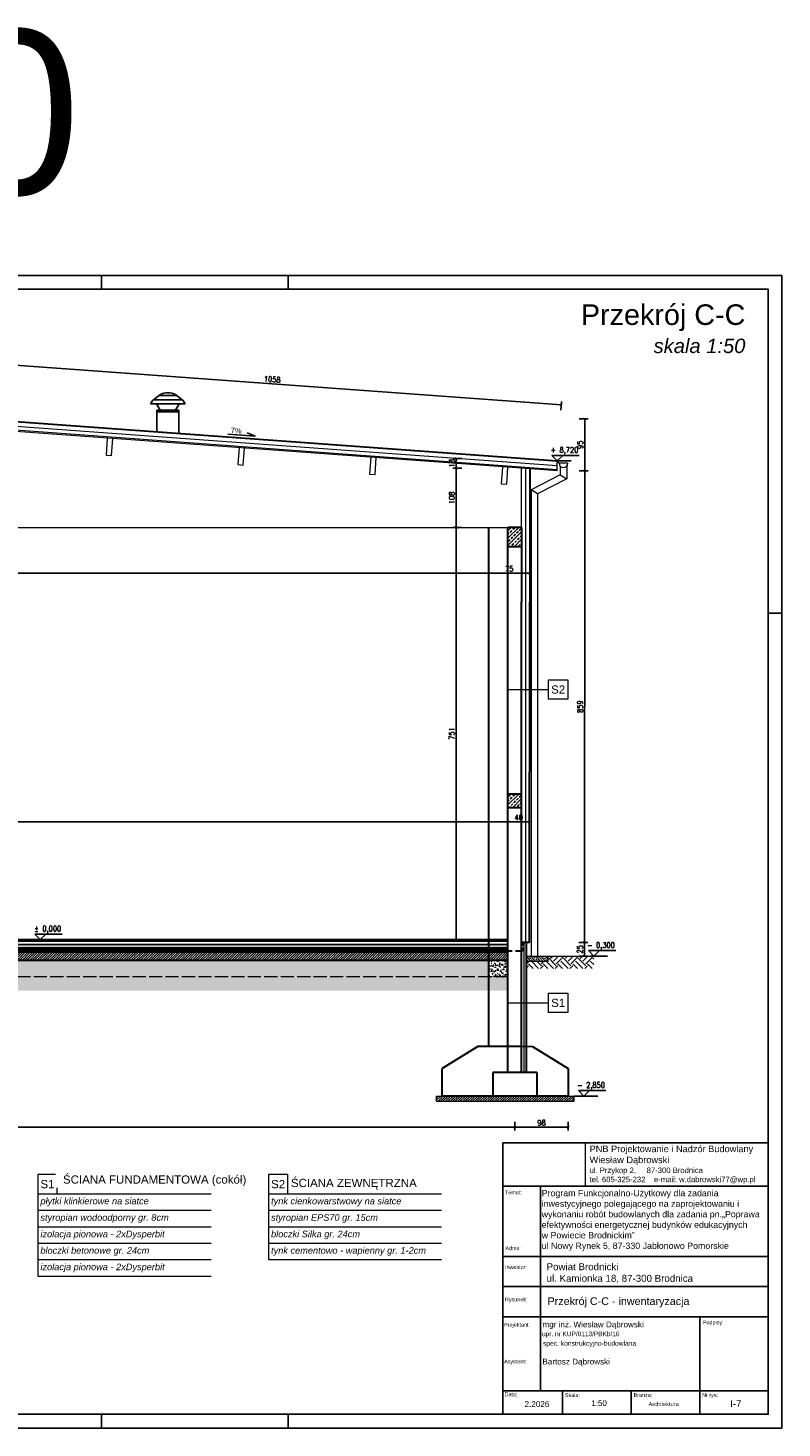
# Model space of a CAD drawing. Header units: millimetres. Extents: x 64838 to 107664, y -36848 to 0.
# Tile 35 of 109: x 74439 to 75813, y -35978 to -33427. Entities that reach past the tile are written whole.
import ezdxf
from ezdxf.enums import TextEntityAlignment as Align

# ---------------------------------------------------------------- set-up
doc = ezdxf.new("R2010")
doc.units = ezdxf.units.MM
for name, pattern in [('ACAD_ISO02W100', [15, 12, -3]), ('DASHED', [19.05, 12.7, -6.35]), ('DASHED2', [9.525, 6.35, -3.175])]:
    doc.linetypes.add(name, pattern=pattern)
doc.layers.get('Defpoints').update_dxf_attribs({"color": 30})
for name, color, linetype in [('-TABELKA', 2, 'Continuous'), ('A_Ściany', 7, 'Continuous'), ('e-cad_cienkie', 1, 'Continuous'), ('e-cad_opisy', 7, 'Continuous')]:
    doc.layers.add(name, color=color, linetype=linetype)
for name, color, linetype, lineweight in [('0.05', 74, 'Continuous', 5), ('0.09', 22, 'Continuous', 9), ('izol term', 30, 'BATTING', 0), ('J 0.15', 40, 'Continuous', 15), ('J wymiary', 1, 'Continuous', 9), ('kreskowanie', 250, 'Continuous', 9), ('OPIS', 7, 'Continuous', 5), ('opisy', 235, 'Continuous', 0), ('sciany', 252, 'Continuous', 30), ('wymiar', 1, 'Continuous', 9)]:
    doc.layers.add(name, color=color, linetype=linetype, lineweight=lineweight)
doc.layers.add('HATCH', color=7, linetype='Continuous', lineweight=5, true_color=0x6e6e6e)
doc.styles.add('ARIAL', font='arial.ttf')
doc.styles.add('e-cad_1', font='simplex.shx', dxfattribs={"width": 0.8})
doc.styles.add('E-CAD_TTF', font='arial.ttf')
doc.styles.get("Standard").update_dxf_attribs({"font": 'arial.ttf'})
doc.linetypes.add('BATTING', pattern='A,0.00254,-2.54,[134,ltypeshp.shx,S=2.54,R=0,X=-2.54,Y=0],-5.08,[134,ltypeshp.shx,S=2.54,R=180,X=2.54,Y=0],-2.54', length=10.16254)
doc.dimstyles.new('e-cad_1_50_[cm]', dxfattribs={"dimscale": 5, "dimtxt": 2, "dimasz": 1, "dimexe": 1.25, "dimexo": 0.625, "dimtad": 1, "dimdec": 0, "dimrnd": 0.1, "dimzin": 1, "dimtxsty": 'e-cad_1', "dimblk": 'ARCHTICK', "dimcen": 2.5, "dimclrd": 7, "dimclre": 7, "dimclrt": 7, "dimadec": 0, "dimazin": 0, "dimtfac": 1, "dimtmove": 1, "dimatfit": 3, "dimldrblk": 'OBLIQUE', "dimfxl": 2, "dimfxlon": 1, "dimarcsym": 0})
picture_1 = doc.add_image_def('image1.jpg', size_in_pixel=(163, 86))
pattern_1 = [(45, (-9017.7256, -30430.6904), (0, 2.694076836), [1.905, -1.905])]
pattern_2 = [(217.5, (-9017.7256, -30430.6904), (0.2400047, -7.34119856), [0, -5.7912, 0, -6.477, 0, -6.19125]), (187.5, (-9017.726, -30430.69), (-6.7428492, -10.7523765), [0, -3.1242, 0, -5.2197, 0, -2.00025]), (147.5, (-9013.0393, -30430.6904), (-11.86488555, -0.02155777), [0, -1.905, 0, -6.858, 0, -8.9535]), (137.5, (-9013.039, -30430.69), (-11.4533468, -3.3439398), [0, -0.9525, 0, -4.4958, 0, -5.1435])]

# ---------------------------------------------------------------- blocks, each defined once
blk = doc.blocks.new('A2_poziom')
at = {"ltscale": 0.8}
for p, q in [((210, 415), (210, 420)), ((278, 415), (278, 420)), ((346, 415), (346, 420)), ((414, 415), (414, 420)), ((210, 0), (210, 5)), ((278, 0), (278, 5)), ((346, 0), (346, 5)), ((414, 0), (414, 5))]:
    blk.add_line(p, q, dxfattribs=at)
for points in [[(0, 0), (0, 297), (25, 297), (25, 420), (594, 420), (594, 0)], [(30, 5), (589, 5), (589, 415), (30, 415)]]:
    blk.add_lwpolyline(points, close=True)
blk.add_lwpolyline([(589, 297), (594, 297)])
blk = doc.blocks.new('e-cad_spadek_L')
at = {"layer": 'e-cad_cienkie'}
blk.add_lwpolyline([(2, 1), (5, 0), (-5, 0)], dxfattribs=at)
at = {"layer": 'e-cad_opisy', "style": 'E-CAD_TTF'}
blk.add_attdef('WARTOSC', text='', height=2, dxfattribs=at).set_placement((0, 0.5), align=Align.RIGHT)
blk = doc.blocks.new('_ArchTick')
at = {"color": 0, "linetype": 'ByBlock', "const_width": 0.15}
blk.add_lwpolyline([(-0.5, -0.5), (0.5, 0.5)], dxfattribs=at)
blk = doc.blocks.new('*D521')
at = {"layer": 'Defpoints', "color": 0, "ltscale": 2}
for p in [(73371.6, -35329.2), (75326.5, -35329.8), (75326.5, -35429.7)]:
    blk.add_point(p, dxfattribs=at)
at = {"layer": 'J wymiary', "color": 7, "lineweight": -2, "ltscale": 2}
for p, q in [((73371.6, -35419.7), (73371.6, -35435.9)), ((73371.6, -35429.7), (75326.5, -35429.7)), ((75326.5, -35419.7), (75326.5, -35435.9))]:
    blk.add_line(p, q, dxfattribs=at)
at = {"layer": 'J wymiary', "color": 7, "lineweight": -2, "ltscale": 2, "xscale": 5, "yscale": 5, "zscale": 5, "rotation": 180}
blk.add_blockref('_ArchTick', (73371.6, -35429.7), dxfattribs=at)
at = {"layer": 'J wymiary', "color": 7, "lineweight": -2, "ltscale": 2, "xscale": 5, "yscale": 5, "zscale": 5}
blk.add_blockref('_ArchTick', (75326.5, -35429.7), dxfattribs=at)
at = {"layer": 'J wymiary', "color": 7, "ltscale": 2, "insert": (74349, -35421.6), "char_height": 10, "attachment_point": 5, "style": 'e-cad_1'}
blk.add_mtext('1955', dxfattribs=at)
blk = doc.blocks.new('_Oblique')
at = {"layer": 'kreskowanie', "color": 0, "lineweight": -2}
blk.add_line((-0.5, -0.5), (0.5, 0.5), dxfattribs=at)
blk = doc.blocks.new('*D522')
at = {"layer": 'Defpoints', "color": 0, "ltscale": 2}
for p in [(75326.5, -35329.8), (75424, -35347.8), (75424, -35429.7)]:
    blk.add_point(p, dxfattribs=at)
at = {"layer": 'J wymiary', "color": 7, "lineweight": -2, "ltscale": 2}
for p, q in [((75326.5, -35419.7), (75326.5, -35435.9)), ((75326.5, -35429.7), (75424, -35429.7)), ((75424, -35419.7), (75424, -35435.9))]:
    blk.add_line(p, q, dxfattribs=at)
at = {"layer": 'J wymiary', "color": 7, "lineweight": -2, "ltscale": 2, "xscale": 5, "yscale": 5, "zscale": 5, "rotation": 180}
blk.add_blockref('_ArchTick', (75326.5, -35429.7), dxfattribs=at)
at = {"layer": 'J wymiary', "color": 7, "lineweight": -2, "ltscale": 2, "xscale": 5, "yscale": 5, "zscale": 5}
blk.add_blockref('_ArchTick', (75424, -35429.7), dxfattribs=at)
at = {"layer": 'J wymiary', "color": 7, "ltscale": 2, "insert": (75375.3, -35421.6), "char_height": 10, "attachment_point": 5, "style": 'e-cad_1'}
blk.add_mtext('98', dxfattribs=at)
blk = doc.blocks.new('*D525')
at = {"layer": 'Defpoints', "color": 0, "ltscale": 2}
for p in [(75279, -34420.3), (73419, -34500.2), (75279, -34641.8)]:
    blk.add_point(p, dxfattribs=at)
at = {"layer": 'J wymiary', "color": 7, "lineweight": -2, "ltscale": 2}
for p, q in [((73419, -34430.3), (73419, -34414.1)), ((75279, -34430.3), (75279, -34414.1)), ((73419, -34420.3), (75279, -34420.3))]:
    blk.add_line(p, q, dxfattribs=at)
at = {"layer": 'J wymiary', "color": 7, "lineweight": -2, "ltscale": 2, "xscale": 5, "yscale": 5, "zscale": 5, "rotation": 180}
blk.add_blockref('_ArchTick', (73419, -34420.3), dxfattribs=at)
at = {"layer": 'J wymiary', "color": 7, "lineweight": -2, "ltscale": 2, "xscale": 5, "yscale": 5, "zscale": 5}
blk.add_blockref('_ArchTick', (75279, -34420.3), dxfattribs=at)
at = {"layer": 'J wymiary', "color": 7, "ltscale": 2, "insert": (74349, -34412.2), "char_height": 10, "attachment_point": 5, "style": 'e-cad_1'}
blk.add_mtext('1860', dxfattribs=at)
blk = doc.blocks.new('*D526')
at = {"layer": 'Defpoints', "color": 0, "ltscale": 2}
for p in [(75353.9, -34420.3), (75353.9, -34614.8), (75279, -34641.8)]:
    blk.add_point(p, dxfattribs=at)
at = {"layer": 'J wymiary', "color": 7, "lineweight": -2, "ltscale": 2}
for p, q in [((75279, -34430.3), (75279, -34414.1)), ((75353.9, -34430.3), (75353.9, -34414.1)), ((75279, -34420.3), (75353.9, -34420.3))]:
    blk.add_line(p, q, dxfattribs=at)
at = {"layer": 'J wymiary', "color": 7, "lineweight": -2, "ltscale": 2, "xscale": 5, "yscale": 5, "zscale": 5, "rotation": 180}
blk.add_blockref('_ArchTick', (75279, -34420.3), dxfattribs=at)
at = {"layer": 'J wymiary', "color": 7, "lineweight": -2, "ltscale": 2, "xscale": 5, "yscale": 5, "zscale": 5}
blk.add_blockref('_ArchTick', (75353.9, -34420.3), dxfattribs=at)
at = {"layer": 'J wymiary', "color": 7, "ltscale": 2, "insert": (75316.4, -34412.2), "char_height": 10, "attachment_point": 5, "style": 'e-cad_1'}
blk.add_mtext('75', dxfattribs=at)
blk = doc.blocks.new('*D530')
at = {"layer": 'Defpoints', "color": 0, "ltscale": 2}
for p in [(75219.9, -34336.8), (75279, -34336.8), (75279, -35087.8)]:
    blk.add_point(p, dxfattribs=at)
at = {"layer": 'J wymiary', "color": 7, "lineweight": -2, "ltscale": 2}
for p, q in [((75229.9, -34336.8), (75213.6, -34336.8)), ((75219.9, -35087.8), (75219.9, -34336.8)), ((75229.9, -35087.8), (75213.6, -35087.8))]:
    blk.add_line(p, q, dxfattribs=at)
at = {"layer": 'J wymiary', "color": 7, "lineweight": -2, "ltscale": 2, "xscale": 5, "yscale": 5, "zscale": 5}
for p, rotation in [((75219.9, -34336.8), 90), ((75219.9, -35087.8), 270)]:
    blk.add_blockref('_ArchTick', p, dxfattribs=dict(at, rotation=rotation))
at = {"layer": 'J wymiary', "color": 7, "ltscale": 2, "insert": (75211.7, -34712.3), "char_height": 10, "attachment_point": 5, "rotation": 90, "style": 'e-cad_1'}
blk.add_mtext('751', dxfattribs=at)
blk = doc.blocks.new('*D531')
at = {"layer": 'Defpoints', "color": 0, "ltscale": 2}
for p in [(75219.9, -34229), (75339, -34229), (75279, -34336.8)]:
    blk.add_point(p, dxfattribs=at)
at = {"layer": 'J wymiary', "color": 7, "lineweight": -2, "ltscale": 2}
for p, q in [((75229.9, -34229), (75213.6, -34229)), ((75219.9, -34336.8), (75219.9, -34229)), ((75229.9, -34336.8), (75213.6, -34336.8))]:
    blk.add_line(p, q, dxfattribs=at)
at = {"layer": 'J wymiary', "color": 7, "lineweight": -2, "ltscale": 2, "xscale": 5, "yscale": 5, "zscale": 5}
for p, rotation in [((75219.9, -34229), 90), ((75219.9, -34336.8), 270)]:
    blk.add_blockref('_ArchTick', p, dxfattribs=dict(at, rotation=rotation))
at = {"layer": 'J wymiary', "color": 7, "ltscale": 2, "insert": (75211.7, -34282.9), "char_height": 10, "attachment_point": 5, "rotation": 90, "style": 'e-cad_1'}
blk.add_mtext('108', dxfattribs=at)
blk = doc.blocks.new('*D532')
at = {"layer": 'Defpoints', "color": 0, "ltscale": 2}
for p in [(75219.9, -34210.9), (75339, -34229), (75339.7, -34210.9)]:
    blk.add_point(p, dxfattribs=at)
at = {"layer": 'J wymiary', "color": 7, "lineweight": -2, "ltscale": 2}
for p, q in [((75229.9, -34210.9), (75213.6, -34210.9)), ((75229.9, -34229), (75213.6, -34229)), ((75219.9, -34229), (75219.9, -34210.9))]:
    blk.add_line(p, q, dxfattribs=at)
at = {"layer": 'J wymiary', "color": 7, "lineweight": -2, "ltscale": 2, "xscale": 5, "yscale": 5, "zscale": 5}
for p, rotation in [((75219.9, -34210.9), 90), ((75219.9, -34229), 270)]:
    blk.add_blockref('_ArchTick', p, dxfattribs=dict(at, rotation=rotation))
at = {"layer": 'J wymiary', "color": 7, "ltscale": 2, "insert": (75211.7, -34219.9), "char_height": 10, "attachment_point": 5, "rotation": 90, "style": 'e-cad_1'}
blk.add_mtext('18', dxfattribs=at)
blk = doc.blocks.new('*D541')
at = {"layer": 'Defpoints', "color": 0, "ltscale": 2}
for p in [(75353.3, -35092.8), (75353.3, -35117.8), (75453.4, -35117.9)]:
    blk.add_point(p, dxfattribs=at)
at = {"layer": 'J wymiary', "color": 7, "lineweight": -2, "ltscale": 2}
for p, q in [((75443.4, -35092.9), (75459.7, -35092.9)), ((75453.4, -35092.9), (75453.4, -35117.9)), ((75443.4, -35117.9), (75459.6, -35117.9))]:
    blk.add_line(p, q, dxfattribs=at)
at = {"layer": 'J wymiary', "color": 7, "lineweight": -2, "ltscale": 2, "xscale": 5, "yscale": 5, "zscale": 5}
for p, rotation in [((75453.4, -35092.9), 89.95879799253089), ((75453.4, -35117.9), 269.9587979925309)]:
    blk.add_blockref('_ArchTick', p, dxfattribs=dict(at, rotation=rotation))
at = {"layer": 'J wymiary', "color": 7, "ltscale": 2, "insert": (75445.3, -35105.4), "char_height": 10, "attachment_point": 5, "rotation": 89.9588, "style": 'e-cad_1'}
blk.add_mtext('25', dxfattribs=at)
blk = doc.blocks.new('*D542')
at = {"layer": 'Defpoints', "color": 0, "ltscale": 2}
for p in [(75404, -34233.6), (75454, -34233.6), (75353.3, -35092.8)]:
    blk.add_point(p, dxfattribs=at)
at = {"layer": 'J wymiary', "color": 7, "lineweight": -2, "ltscale": 2}
for p, q in [((75444, -34233.6), (75460.3, -34233.6)), ((75453.4, -35092.9), (75454, -34233.6)), ((75443.4, -35092.9), (75459.7, -35092.9))]:
    blk.add_line(p, q, dxfattribs=at)
at = {"layer": 'J wymiary', "color": 7, "lineweight": -2, "ltscale": 2, "xscale": 5, "yscale": 5, "zscale": 5}
for p, rotation in [((75454, -34233.6), 89.95879799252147), ((75453.4, -35092.9), 269.9587979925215)]:
    blk.add_blockref('_ArchTick', p, dxfattribs=dict(at, rotation=rotation))
at = {"layer": 'J wymiary', "color": 7, "ltscale": 2, "insert": (75445.6, -34663.3), "char_height": 10, "attachment_point": 5, "rotation": 89.9588, "style": 'e-cad_1'}
blk.add_mtext('859', dxfattribs=at)
blk = doc.blocks.new('*D543')
at = {"layer": 'Defpoints', "color": 0, "ltscale": 2}
for p in [(74349, -34138.8), (75454.1, -34138.8), (75404, -34233.6)]:
    blk.add_point(p, dxfattribs=at)
at = {"layer": 'J wymiary', "color": 7, "lineweight": -2, "ltscale": 2}
for p, q in [((75444.1, -34138.8), (75460.3, -34138.8)), ((75454.1, -34233.6), (75454.1, -34138.8)), ((75444.1, -34233.6), (75460.3, -34233.6))]:
    blk.add_line(p, q, dxfattribs=at)
at = {"layer": 'J wymiary', "color": 7, "lineweight": -2, "ltscale": 2, "xscale": 5, "yscale": 5, "zscale": 5}
for p, rotation in [((75454.1, -34138.8), 89.99818053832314), ((75454.1, -34233.6), 269.9981805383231)]:
    blk.add_blockref('_ArchTick', p, dxfattribs=dict(at, rotation=rotation))
at = {"layer": 'J wymiary', "color": 7, "ltscale": 2, "insert": (75445.9, -34186.2), "char_height": 10, "attachment_point": 5, "rotation": 89.9982, "style": 'e-cad_1'}
blk.add_mtext('95', dxfattribs=at)
blk = doc.blocks.new('*D545')
at = {"layer": 'Defpoints', "color": 0, "ltscale": 2}
for p in [(75314, -34873.4), (73384, -34888.7), (75314, -34902.3)]:
    blk.add_point(p, dxfattribs=at)
at = {"layer": 'J wymiary', "color": 7, "lineweight": -2, "ltscale": 2}
for p, q in [((73384, -34883.4), (73384, -34867.2)), ((73384, -34873.4), (75314, -34873.4)), ((75314, -34883.4), (75314, -34867.2))]:
    blk.add_line(p, q, dxfattribs=at)
at = {"layer": 'J wymiary', "color": 7, "lineweight": -2, "ltscale": 2, "xscale": 5, "yscale": 5, "zscale": 5, "rotation": 180}
blk.add_blockref('_ArchTick', (73384, -34873.4), dxfattribs=at)
at = {"layer": 'J wymiary', "color": 7, "lineweight": -2, "ltscale": 2, "xscale": 5, "yscale": 5, "zscale": 5}
blk.add_blockref('_ArchTick', (75314, -34873.4), dxfattribs=at)
at = {"layer": 'J wymiary', "color": 7, "ltscale": 2, "insert": (74349, -34865.3), "char_height": 10, "attachment_point": 5, "style": 'e-cad_1'}
blk.add_mtext('1930', dxfattribs=at)
blk = doc.blocks.new('*D546')
at = {"layer": 'Defpoints', "color": 0, "ltscale": 2}
for p in [(75353.5, -34873.4), (75314, -34902.3), (75353.5, -34916.9)]:
    blk.add_point(p, dxfattribs=at)
at = {"layer": 'J wymiary', "color": 7, "lineweight": -2, "ltscale": 2}
for p, q in [((75314, -34883.4), (75314, -34867.2)), ((75314, -34873.4), (75353.5, -34873.4)), ((75353.5, -34883.4), (75353.5, -34867.2))]:
    blk.add_line(p, q, dxfattribs=at)
at = {"layer": 'J wymiary', "color": 7, "lineweight": -2, "ltscale": 2, "xscale": 5, "yscale": 5, "zscale": 5, "rotation": 180}
blk.add_blockref('_ArchTick', (75314, -34873.4), dxfattribs=at)
at = {"layer": 'J wymiary', "color": 7, "lineweight": -2, "ltscale": 2, "xscale": 5, "yscale": 5, "zscale": 5}
blk.add_blockref('_ArchTick', (75353.5, -34873.4), dxfattribs=at)
at = {"layer": 'J wymiary', "color": 7, "ltscale": 2, "insert": (75333.8, -34865.3), "char_height": 10, "attachment_point": 5, "style": 'e-cad_1'}
blk.add_mtext('40', dxfattribs=at)
blk = doc.blocks.new('*D548')
at = {"layer": 'Defpoints', "color": 0, "ltscale": 2}
for p in [(74356.4, -34036.6), (74349, -34138.8), (75404, -34215.5)]:
    blk.add_point(p, dxfattribs=at)
at = {"layer": 'J wymiary', "color": 7, "lineweight": -2, "ltscale": 2}
for p, q in [((74355.7, -34046.6), (74356.9, -34030.4)), ((75411.4, -34113.4), (74356.4, -34036.6)), ((75410.7, -34123.3), (75411.9, -34107.1))]:
    blk.add_line(p, q, dxfattribs=at)
at = {"layer": 'J wymiary', "color": 7, "lineweight": -2, "ltscale": 2, "xscale": 5, "yscale": 5, "zscale": 5}
for p, rotation in [((74356.4, -34036.6), 175.8403565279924), ((75411.4, -34113.4), 355.8403565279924)]:
    blk.add_blockref('_ArchTick', p, dxfattribs=dict(at, rotation=rotation))
at = {"layer": 'J wymiary', "color": 7, "ltscale": 2, "insert": (74884.5, -34066.9), "char_height": 10, "attachment_point": 5, "rotation": 355.8404, "style": 'e-cad_1'}
blk.add_mtext('1058', dxfattribs=at)
blk = doc.blocks.new('e-cad_kota_3')
blk.add_line((-2, 2), (8, 2))
blk.add_lwpolyline([(-2, 2), (0, 0), (2, 2)])
at = {"style": 'e-cad_1', "width": 0.8}
blk.add_attdef('ZNAK', text='', height=2, dxfattribs=at).set_placement((-0.5, 3), align=Align.RIGHT)
blk.add_attdef('RZEDNA', (0.8, 3), '', height=2, dxfattribs=at)

msp = doc.modelspace()

# ---------------------------------------------------------------- hatches: boundary and pattern name
at = {"layer": 'A_Ściany'}
h = msp.add_hatch(dxfattribs=at)
h.set_pattern_fill('ANSI33', color=256, scale=1.5, angle=179.99821, style=0)
h.set_pattern_definition([(45, (66641.343, -6106.8125), (-6.735192, 6.735192), []), (45, (66648.078, -6106.8125), (-6.735192, 6.735192), [4.7625, -2.38125])])
h.paths.add_polyline_path([(75314, -34336.87), (75326.5, -34336.87), (75326.5, -34371.87), (75314, -34371.87)])
h.paths.add_polyline_path([(75326.5, -34336.87), (75339, -34336.88), (75339, -34371.88), (75326.5, -34371.87)])
h = msp.add_hatch(dxfattribs=at)
h.set_pattern_fill('ANSI33', color=256, scale=1.5, angle=180, style=0)
h.set_pattern_definition([(45, (66641.343, -6592.8125), (-6.735192, 6.735192), []), (45, (66648.078, -6592.8125), (-6.735192, 6.735192), [4.7625, -2.38125])])
h.paths.add_polyline_path([(75314, -34822.84), (75326.5, -34822.84), (75326.5, -34847.84), (75314, -34847.84)])
h.paths.add_polyline_path([(75326.5, -34822.84), (75339, -34822.84), (75339, -34847.84), (75326.5, -34847.84)])
at = {"layer": 'HATCH'}
h = msp.add_hatch(dxfattribs=at)
h.set_pattern_fill('DASH', color=256, scale=0.6, angle=45, style=0)
h.set_pattern_definition(pattern_1)
h.paths.add_polyline_path([(74364, -35096.64), (74334, -35096.64), (74334, -35102.64), (74364, -35102.64)])
h.paths.add_polyline_path([(74436.94, -35096.64), (74364, -35096.64), (74364, -35102.64), (74436.94, -35102.64)])
h.paths.add_polyline_path([(74814, -35096.64), (74436.94, -35096.64), (74436.94, -35102.64), (74814, -35102.64)])
h = msp.add_hatch(dxfattribs=at)
h.set_pattern_fill('DASH', color=256, scale=0.6, angle=45, style=0)
h.set_pattern_definition(pattern_1)
h.paths.add_polyline_path([(74844, -35096.64), (74814, -35096.64), (74814, -35102.64), (74844, -35102.64)])
h.paths.add_polyline_path([(75279, -35096.64), (74844, -35096.64), (74844, -35102.64), (75279, -35102.64)])
h.paths.add_polyline_path([(75314, -35096.64), (75279, -35096.64), (75279, -35102.64), (75314, -35102.64)])
h = msp.add_hatch(dxfattribs=at)
h.set_pattern_fill('ANSI31', color=256, style=0)
h.set_pattern_definition([(45, (-9017.7256, -30430.6904), (-2.24506403, 2.24506403), [])])
h.paths.add_polyline_path([(74364, -35110.64), (74334, -35110.64), (74334, -35125.64), (74364, -35125.64)])
h.paths.add_polyline_path([(74436.94, -35110.64), (74364, -35110.64), (74364, -35125.64), (74436.94, -35125.64)])
h.paths.add_polyline_path([(74814, -35110.64), (74436.94, -35110.64), (74436.94, -35125.64), (74814, -35125.64)])
h.paths.add_polyline_path([(74844, -35110.64), (74814, -35110.64), (74814, -35125.64), (74844, -35125.64)])
h.paths.add_polyline_path([(75279, -35110.64), (74844, -35110.64), (74844, -35125.64), (75279, -35125.64)])
h.paths.add_polyline_path([(75309, -35110.64), (75279, -35110.64), (75279, -35125.64), (75309, -35125.64)])
h.paths.add_polyline_path([(75314, -35110.64), (75309, -35110.64), (75309, -35125.64), (75314, -35125.64)])
h = msp.add_hatch(dxfattribs=at)
h.set_pattern_fill('AR-SAND', color=256, scale=0.15, angle=180)
h.set_pattern_definition(pattern_2)
h.paths.add_polyline_path([(74364, -35125.64), (74334, -35125.64), (74334, -35155.64), (74364, -35155.64)])
h.paths.add_polyline_path([(74436.94, -35125.64), (74364, -35125.64), (74364, -35155.64), (74436.94, -35155.64)])
h.paths.add_polyline_path([(74814, -35125.64), (74436.94, -35125.64), (74436.94, -35155.64), (74814, -35155.64)])
h = msp.add_hatch(dxfattribs=at)
h.set_pattern_fill('AR-SAND', color=256, scale=0.15, angle=180)
h.set_pattern_definition(pattern_2)
h.paths.add_polyline_path([(74844, -35125.64), (74814, -35125.64), (74814, -35155.64), (74844, -35155.64)])
h.paths.add_polyline_path([(75279, -35155.64), (75279, -35125.64), (74844, -35125.64), (74844, -35155.64)])
h = msp.add_hatch(dxfattribs=at)
h.set_pattern_fill('AR-SAND', color=256, scale=0.15, angle=180)
h.set_pattern_definition(pattern_2)
h.paths.add_polyline_path([(75309, -35125.64), (75279, -35125.64), (75279, -35155.64), (75309, -35155.64)])
h.paths.add_polyline_path([(75314, -35125.64), (75309, -35125.64), (75309, -35155.64), (75314, -35155.64)])
at = {"layer": 'HATCH', "linetype": 'DASHED2'}
h = msp.add_hatch(dxfattribs=at)
h.set_pattern_fill('ANSI31', color=256)
h.set_pattern_definition([(45, (-9017.7256, -30430.6904), (-2.24506403, 2.24506403), [])])
h.paths.add_polyline_path([(75184, -35382.84), (75184, -35372.84), (75194, -35372.84), (75286.5, -35372.84), (75366.5, -35372.84), (75424, -35372.84), (75434, -35372.84), (75434, -35382.84)])
at = {"layer": 'kreskowanie'}
h = msp.add_hatch(dxfattribs=at)
h.set_pattern_fill('EARTH', color=256, scale=2, angle=135, style=0)
h.set_pattern_definition([(135, (-9017.726, -30430.69), (-17.9605122, 2e-15), [12.7, -12.7]), (135, (-9021.093, -30434.058), (-17.9605122, 2e-15), [12.7, -12.7]), (135, (-9024.461, -30437.426), (-17.9605122, 2e-15), [12.7, -12.7]), (225, (-9026.706, -30437.426), (-4e-15, -17.9605122), [12.7, -12.7]), (225, (-9030.073, -30434.058), (-4e-15, -17.9605122), [12.7, -12.7]), (225, (-9033.441, -30430.69), (-4e-15, -17.9605122), [12.7, -12.7])])
h.paths.add_polyline_path([(73419, -35180.64), (75279, -35180.64), (75279, -35155.64), (73419, -35155.64)])
h.paths.add_polyline_path([(75279, -35180.64), (75314, -35180.64), (75314, -35155.64), (75279, -35155.64)])
h.paths.add_polyline_path([(73384, -35180.64), (73419, -35180.64), (73419, -35155.64), (73384, -35155.64)])
at = {"layer": 'OPIS'}
h = msp.add_hatch(dxfattribs=at)
h.set_pattern_fill('ANSI33', color=256, style=0)
h.set_pattern_definition([(135, (98560.7895, -17526.2127), (4.490128, 4.490128), []), (135, (98556.2994, -17526.2127), (4.490128, 4.490128), [3.175, -1.5875])])
h.paths.add_polyline_path([(75347, -35117.84), (75387, -35117.84), (75387, -35127.84), (75347, -35127.84)])
h = msp.add_hatch(dxfattribs=at)
h.set_pattern_fill('EARTH', color=256, scale=3, angle=45, style=0)
h.set_pattern_definition([(135, (98560.79, -17526.213), (-2e-15, 26.940768), [19.05, -19.05]), (135, (98565.84, -17521.161), (-2e-15, 26.940768), [19.05, -19.05]), (135, (98570.892, -17516.11), (-2e-15, 26.940768), [19.05, -19.05]), (45, (98570.892, -17512.742), (26.940768, 2e-15), [19.05, -19.05]), (45, (98565.84, -17507.69), (26.940768, 2e-15), [19.05, -19.05]), (45, (98560.79, -17502.64), (26.940768, 2e-15), [19.05, -19.05])])
h.paths.add_polyline_path([(75470.64, -35140.46), (75347, -35140.46), (75347, -35127.84), (75387, -35127.84), (75387, -35117.84), (75470.64, -35117.84)])

# ---------------------------------------------------------------- linework, layer by layer
at = {"layer": '-TABELKA', "color": 7}
for p, q in [((75304.63, -35952.82), (75304.63, -35458.08)), ((75304.63, -35458.08), (75788.45, -35458.08)), ((75304.63, -35537.27), (75788.45, -35537.27)), ((75304.63, -35537.27), (75788.45, -35537.27)), ((75373.41, -35910.3), (75373.41, -35537.27)), ((75304.63, -35665.17), (75788.45, -35665.17)), ((75304.63, -35720.23), (75788.45, -35720.23)), ((75304.63, -35775.23), (75788.45, -35775.23)), ((75663.45, -35775.23), (75663.45, -35952.82)), ((75304.63, -35910.3), (75788.45, -35910.3)), ((75413.45, -35910.3), (75413.45, -35952.82)), ((75538.45, -35910.3), (75538.45, -35952.82)), ((75304.63, -35952.82), (75788.45, -35952.82))]:
    msp.add_line(p, q, dxfattribs=at)
for p, q in [((74662.76, -34111.34), (74667.24, -34104.96)), ((74720.76, -34104.25), (74667.94, -34104.19)), ((74677.29, -34096.67), (74670.58, -34102.49)), ((74677.93, -34096.22), (74677.91, -34096.23)), ((74710.81, -34096.26), (74677.91, -34096.23)), ((74711.43, -34096.7), (74718.13, -34102.54)), ((74725.93, -34111.41), (74721.46, -34105.01)), ((74725.93, -34111.41), (74662.76, -34111.34)), ((74673.63, -34111.46), (74673.72, -34111.4)), ((74675.84, -34115.3), (74673.63, -34111.46)), ((74673.72, -34111.4), (74673.81, -34111.35)), ((74680.35, -34122.91), (74673.72, -34111.4)), ((74675.93, -34115.25), (74673.72, -34111.4)), ((74674.38, -34162.47), (74674.39, -34125.98)), ((74714.27, -34122.95), (74674.39, -34122.91)), ((74674.39, -34122.91), (74674.39, -34125.98)), ((74714.27, -34126.02), (74674.39, -34125.98)), ((74714.27, -34126.02), (74674.39, -34125.98)), ((74677.46, -34122.03), (74677.46, -34126.69)), ((74705.85, -34111.39), (74682.84, -34111.36)), ((74708.32, -34122.94), (74714.97, -34111.45)), ((74711.21, -34122.06), (74711.2, -34126.72)), ((74714.27, -34122.95), (74714.27, -34126.02)), ((74714.31, -34165.37), (74714.35, -34126.02)), ((74714.97, -34111.45), (74714.88, -34111.39))]:
    msp.add_line(p, q)
for centre, radius, start, end in [((74670.5, -34107.25), 3.99, 115.0918, 144.94246), ((74665.57, -34096.72), 7.64, 295.0918, 310.9335), ((74679.9, -34099.68), 3.99, 108.97086, 130.9335), ((74676.59, -34089.5), 6.73, 287.45255, 301.35209), ((74694.35, -34119.04), 27.75, 58.93991, 120.94502), ((74712.61, -34088.72), 7.64, 238.93991, 250.91406), ((74708.81, -34099.71), 3.99, 48.95143, 70.91406), ((74723.14, -34096.78), 7.64, 228.95143, 244.79313), ((74718.19, -34107.3), 3.99, 34.94246, 64.79313)]:
    msp.add_arc(centre, radius, start, end)
at = {"layer": '0.05', "linetype": 'ACAD_ISO02W100', "ltscale": 2}
msp.add_line((75314, -35155.64), (73384, -35155.64), dxfattribs=at)
at = {"layer": '0.09'}
for p, q in [((75339, -34228.84), (74349, -34156.84)), ((74584.02, -34173.94), (74581.82, -34204.86)), ((74591.8, -34205.57), (74593.99, -34174.65)), ((74581.82, -34204.86), (74591.8, -34205.57)), ((74824.01, -34191.4), (74821.82, -34222.32)), ((74831.8, -34223.03), (74833.99, -34192.1)), ((75064.01, -34208.85), (75061.82, -34239.77)), ((75071.8, -34240.48), (75073.99, -34209.56)), ((74821.82, -34222.32), (74831.8, -34223.03)), ((75304.02, -34226.3), (75301.82, -34257.23)), ((75311.8, -34257.93), (75313.99, -34227.01)), ((75339, -34336.84), (75339, -34228.96)), ((75061.82, -34239.77), (75071.8, -34240.48)), ((75301.82, -34257.23), (75311.8, -34257.93)), ((73359, -34336.84), (75339, -34336.84))]:
    msp.add_line(p, q, dxfattribs=at)
at = {"layer": '0.09', "linetype": 'DASHED2'}
for p, q in [((74821.19, -34337.84), (74821.19, -34336.84)), ((74837.3, -34337.84), (74837.3, -34336.84))]:
    msp.add_line(p, q, dxfattribs=at)
at = {"layer": 'A_Ściany'}
for p, q in [((73384, -35087.84), (75314, -35087.84)), ((73384, -35088.54), (75314, -35088.54)), ((73384, -35090.54), (75314, -35090.54)), ((75314, -35096.64), (73384, -35096.64)), ((75314, -35102.64), (73384, -35102.64)), ((75314, -35107.64), (73384, -35107.64)), ((75339, -35282.84), (75359, -35282.84)), ((75366.5, -35329.84), (75286.5, -35329.84)), ((75366.5, -35372.84), (75286.5, -35372.84))]:
    msp.add_line(p, q, dxfattribs=at)
at = {"layer": 'A_Ściany', "linetype": 'DASHED', "lineweight": 30, "ltscale": 0.5}
msp.add_line((75340.5, -35092.84), (75340.5, -35109.14), dxfattribs=at)
at = {"layer": 'A_Ściany', "linetype": 'DASHED', "lineweight": 30}
msp.add_line((75340.5, -35109.14), (73357.5, -35109.14), dxfattribs=at)
at = {"layer": 'e-cad_cienkie', "ltscale": 2}
for p, q in [((74807.66, -34172.16), (74848.36, -34175.12)), ((75396.5, -34215.52), (75429, -34215.52)), ((74454.2, -35087.84), (74486.7, -35087.84)), ((75463.14, -35117.84), (75495.64, -35117.84)), ((75434, -35372.84), (75477.55, -35372.84))]:
    msp.add_line(p, q, dxfattribs=at)
at = {"layer": 'izol term', "linetype": 'BATTING', "ltscale": 0.7}
msp.add_line((74348.95, -34147.27), (75404, -34224.03), dxfattribs=at)
at = {"layer": 'izol term', "linetype": 'BATTING', "ltscale": 0.65}
msp.add_line((75346.5, -35092.84), (75346.5, -34229.41), dxfattribs=at)
at = {"layer": 'izol term', "linetype": 'BATTING', "ltscale": 0.4}
msp.add_line((75343, -35092.84), (75343, -35329.84), dxfattribs=at)
at = {"layer": 'izol term', "linetype": 'BATTING', "ltscale": 0.2}
msp.add_line((73384, -35105.14), (75314, -35105.14), dxfattribs=at)
at = {"layer": 'J 0.15'}
for p, q in [((75404, -34215.55), (74349, -34138.79)), ((75404, -34216.55), (74349, -34139.8)), ((75404, -34231.59), (74349, -34154.84)), ((75404, -34233.6), (75339, -34228.87)), ((75404, -34233.6), (75404, -34215.55))]:
    msp.add_line(p, q, dxfattribs=at)
at = {"layer": 'OPIS'}
for p, q in [((75404, -34216.52), (75407.14, -34219.84)), ((75404, -34216.52), (75407.14, -34219.84)), ((75423.14, -34219.84), (75407.14, -34219.84)), ((75423.14, -34219.84), (75407.14, -34219.84)), ((75409.14, -34225.13), (75409.14, -34240.99)), ((75409.14, -34225.13), (75409.14, -34240.99)), ((75421.14, -34225.13), (75421.14, -34248.31)), ((75421.14, -34225.13), (75421.14, -34248.31)), ((75409.14, -34240.99), (75356.08, -34268.36)), ((75421.14, -34248.31), (75368.08, -34275.67)), ((75409.14, -34240.99), (75421.14, -34248.31)), ((75409.14, -34240.99), (75421.14, -34248.31)), ((75356.08, -34268.36), (75356.08, -35117.84)), ((75368.08, -34275.67), (75356.08, -34268.36)), ((75368.08, -34275.67), (75356.08, -34268.36)), ((75368.08, -34275.67), (75368.08, -35117.84)), ((75347, -35117.84), (75470.64, -35117.84)), ((75387, -35127.84), (75347, -35127.84)), ((75387, -35117.84), (75387, -35127.84))]:
    msp.add_line(p, q, dxfattribs=at)
at = {"layer": 'OPIS', "ltscale": 50}
for p, q in [((75314, -34632.25), (75388.08, -34632.25)), ((75314, -35203.22), (75388.08, -35203.22)), ((74457.44, -35516.07, 0), (74457.44, -35701.07, 0)), ((74877.74, -35516.07, 0), (74877.74, -35671.07, 0)), ((74457.44, -35551.07, 0), (74772.96, -35551.07, 0)), ((74877.74, -35551.07, 0), (75193.26, -35551.07, 0)), ((74457.44, -35581.07, 0), (74772.96, -35581.07, 0)), ((74877.74, -35581.07, 0), (75193.26, -35581.07, 0)), ((74457.44, -35611.07, 0), (74772.96, -35611.07, 0)), ((74877.74, -35611.07, 0), (75193.26, -35611.07, 0)), ((74457.44, -35641.07, 0), (74772.96, -35641.07, 0)), ((74877.74, -35641.07, 0), (75193.26, -35641.07, 0)), ((74457.44, -35671.07, 0), (74772.96, -35671.07, 0)), ((74877.74, -35671.07, 0), (75193.26, -35671.07, 0)), ((74457.44, -35701.07, 0), (74772.96, -35701.07, 0))]:
    msp.add_line(p, q, dxfattribs=at)
for points in [[(75423.08, -34649.75), (75388.08, -34649.75), (75388.08, -34614.75), (75423.08, -34614.75)], [(75423.08, -35220.72), (75388.08, -35220.72), (75388.08, -35185.72), (75423.08, -35185.72)]]:
    msp.add_lwpolyline(points, close=True, dxfattribs=at)
at = {"layer": 'OPIS', "ltscale": 4}
msp.add_lwpolyline([(75184, -35372.84), (75434, -35372.84), (75434, -35382.84), (75184, -35382.84)], close=True, dxfattribs=at)
at = {"layer": 'OPIS', "ltscale": 50, "elevation": 0}
for points in [[(74457.44, -35551.07), (74492.44, -35551.07), (74492.44, -35516.07), (74457.44, -35516.07)], [(74877.74, -35551.07), (74912.74, -35551.07), (74912.74, -35516.07), (74877.74, -35516.07)]]:
    msp.add_lwpolyline(points, close=True, dxfattribs=at)
at = {"layer": 'OPIS'}
msp.add_arc((75415.14, -34219.84), 8, 180, 0, dxfattribs=at)
msp.add_arc((75415.14, -34219.84), 8, 180, 0, dxfattribs=at)
at = {"layer": 'opisy', "color": 7}
msp.add_line((75788.45, -35458.08), (75788.45, -35952.82), dxfattribs=at)
at = {"layer": 'sciany'}
for p, q in [((75354, -34229.96), (75354, -34472.84)), ((75279, -35282.84), (75279, -34336.84)), ((75314, -35329.84), (75314, -34336.84)), ((75339, -34336.88), (75314, -34336.87)), ((75339, -34336.84), (75339, -34472.84)), ((75339, -34371.88), (75314, -34371.87)), ((75339, -35329.84), (75339, -34472.84)), ((75353.34, -35092.84), (75354, -34472.84)), ((75339, -34822.84), (75314, -34822.84)), ((75339, -34847.84), (75314, -34847.84)), ((75353.34, -35092.84), (75339, -35092.84)), ((75347, -35092.84), (75347, -35329.84)), ((75314, -35110.64), (73384, -35110.64)), ((75314, -35125.64), (73384, -35125.64)), ((75259, -35282.84), (75194, -35322.84)), ((75279, -35282.84), (75259, -35282.84)), ((75339, -35282.84), (75279, -35282.84)), ((75359, -35282.84), (75424, -35322.84)), ((75194, -35372.84), (75194, -35322.84)), ((75366.5, -35329.84), (75286.5, -35329.84)), ((75286.5, -35329.84), (75286.5, -35372.84)), ((75366.5, -35329.84), (75366.5, -35372.84)), ((75424, -35322.84), (75424, -35372.84)), ((75424, -35372.84), (75194, -35372.84))]:
    msp.add_line(p, q, dxfattribs=at)

# ---------------------------------------------------------------- block references
at = {"layer": 'e-cad_opisy', "ltscale": 2, "xscale": 5, "yscale": 5, "zscale": 5}
msp.add_blockref('A2_poziom', (72843.45, -35977.82), dxfattribs=at)
at = {"layer": 'e-cad_opisy', "ltscale": 2, "xscale": 5.000000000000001, "yscale": 5.000000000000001, "zscale": 5.000000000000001, "rotation": 355.8388303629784}
msp.add_blockref('e-cad_spadek_L', (74828.38, -34168.66), dxfattribs=at).add_auto_attribs({'WARTOSC': '7%'})
at = {"layer": 'e-cad_opisy', "ltscale": 2, "xscale": 5, "yscale": 5, "zscale": 5}
for p, values in [((75404, -34215.52), {'RZEDNA': '8,720', 'ZNAK': '+'}), ((74461.7, -35087.84), {'RZEDNA': '0,000', 'ZNAK': '%%p'}), ((75470.64, -35117.84), {'RZEDNA': '0,300', 'ZNAK': '-'}), ((75452.55, -35372.84), {'RZEDNA': '2,850', 'ZNAK': '-'})]:
    msp.add_blockref('e-cad_kota_3', p, dxfattribs=at).add_auto_attribs(values)

# ---------------------------------------------------------------- texts
at = {"layer": '-TABELKA', "color": 0, "style": 'ARIAL'}
msp.add_text('spec. konstrukcyjno-budowlana', height=8.7065, dxfattribs=at).set_placement((75377.97, -35827.99))
at = {"layer": '-TABELKA', "color": 7}
msp.add_text('Architektura', height=7.4203, dxfattribs=at).set_placement((75570.18, -35937.88))
at = {"layer": 'OPIS', "color": 0, "style": 'ARIAL'}
for s, height, p in [('mgr inż. Wiesław Dąbrowski', 10.5703, (75376.95, -35794.38)), ('upr. nr KUP/0113/PBKb/16', 8.4562, (75376.16, -35810.5)), ('Bartosz Dąbrowski', 10.5703, (75376.95, -35862.07))]:
    msp.add_text(s, height=height, dxfattribs=at).set_placement(p)
at = {"layer": 'OPIS', "insert": (73812.77, -33582.02), "char_height": 300, "width": 1945.3033, "attachment_point": 5, "line_spacing_factor": 0.857143}
msp.add_mtext('{\\fArial|b0|i0|c0|p34;A2 1:50}', dxfattribs=at)
at = {"layer": 'OPIS'}
for s, insert, char_height, width, attachment_point in [('\\pxqr;Przekrój C-C\\P{\\fArial|b0|i1|c238|p34;\\H0.7x;skala 1:50}', (75237.08, -33974.85), 37.5, 1019.3012, 5), ('\\pxsm1.5,ql;{\\fArial|b0|i1|c238|p34; tynk cienkowarstwowy na siatce}', (74877.74, -35566.07, 0), 12, 390.7993, 4), ('\\pxsm1.5,ql;{\\fArial|b0|i1|c238|p34; styropian wodoodporny gr. 8cm}', (74457.44, -35596.07, 0), 12, 390.7993, 4), ('\\pxsm1.5,ql;{\\fArial|b0|i1|c238|p34; styropian EPS70 gr. 15cm}', (74877.74, -35596.07, 0), 12, 390.7993, 4), ('\\pxsm1.5,ql;{\\fArial|b0|i1|c238|p34; izolacja pionowa - 2xDysperbit}', (74457.44, -35626.07, 0), 12, 390.7993, 4), ('\\pxsm1.5,ql;{\\fArial|b0|i1|c238|p34; bloczki Silka gr. 24cm}', (74877.74, -35626.07, 0), 12, 390.7993, 4), ('\\pxsm1.5,ql;{\\fArial|b0|i1|c238|p34; bloczki betonowe gr. 24cm}', (74457.44, -35656.07, 0), 12, 390.7993, 4), ('\\pxsm1.5,ql;{\\fArial|b0|i1|c238|p34; tynk cementowo - wapienny gr. 1-2cm}', (74877.74, -35656.07, 0), 12, 1175.5753, 4), ('\\pxsm1.5,ql;{\\fArial|b0|i1|c238|p34; izolacja pionowa - 2xDysperbit}', (74457.44, -35686.07, 0), 12, 390.7993, 4)]:
    msp.add_mtext(s, dxfattribs=dict(at, insert=insert, char_height=char_height, width=width, attachment_point=attachment_point))
at = {"layer": 'OPIS', "linetype": 'Continuous', "char_height": 15, "width": 21.2111, "attachment_point": 5}
for s, insert in [('\\A1;S2', (75405.58, -34632.25)), ('\\A1;S1', (75405.58, -35203.22))]:
    msp.add_mtext(s, dxfattribs=dict(at, insert=insert))
at = {"layer": 'OPIS', "ltscale": 50, "char_height": 15}
for s, insert, width, attachment_point in [('\\A1;{\\fArial|b0|i0|c238|p34;S1}', (74474.94, -35533.57, 0), 21.2111, 5), ('\\A1;S2', (74895.24, -35533.57, 0), 21.2111, 5), ('\\A1; ŚCIANA ZEWNĘTRZNA', (74912.74, -35533.57, 0), 335.5807, 4)]:
    msp.add_mtext(s, dxfattribs=dict(at, insert=insert, width=width, attachment_point=attachment_point))
at = {"layer": 'opisy', "color": 7}
for s, height, p in [('Temat:', 7.047, (75308.73, -35552.12)), ('Adres:', 7.047, (75309.18, -35653.76)), ('Inwestor:', 7.047, (75308.73, -35688.26)), ('Rysunek:', 7.047, (75308.73, -35747.13)), ('Projektant', 7.047, (75307.12, -35793.25)), ('Podpisy:', 7.047, (75669.26, -35789.05)), ('Data:', 7.047, (75307.79, -35920.03)), ('Skala:', 7.047, (75417.95, -35921.34)), ('Branża:', 7.047, (75542.95, -35921.34)), ('Nr rys:', 7.047, (75667.95, -35921.03)), ('2.2026', 10.57, (75344.33, -35939.51))]:
    msp.add_text(s, height=height, dxfattribs=at).set_placement(p)
at = {"layer": 'opisy', "color": 7, "style": 'ARIAL'}
for s, height, p in [('Projektant:', 7.0469, (75307.12, -35793.25)), ('Asystent:', 7.047, (75307.12, -35860.05))]:
    msp.add_text(s, height=height, dxfattribs=at).set_placement(p)
at = {"layer": 'opisy', "color": 7, "insert": (75462.84, -35463.18), "char_height": 12.6844, "width": 483.8171, "attachment_point": 1}
msp.add_mtext('{\\H0.946x;PNB Projektowanie i Nadzór Budowlany\\PWiesław Dąbrowski\\P\\H0.8334x;ul. Przykop 2,     87-300 Brodnica\\Ptel. 605-325-232    e-mail: w.dabrowski77@wp.pl}', dxfattribs=at)
at = {"layer": 'opisy', "color": 1, "attachment_point": 1}
for s, insert, char_height in [('{\\H0.958333x;\\C0;Program Funkcjonalno-Użytkowy dla zadania\\Pinwestycyjnego polegającego na zaprojektowaniu i\\Pwykonaniu robót budowlanych dla zadania pn.„Poprawa\\Pefektywności energetycznej budynków edukacyjnych\\Pw Powiecie Brodnickim” \\P\\A1;\\fArial|b0|i0|c0|p34;ul Nowy Rynek 5, 87-330 Jabłonowo Pomorskie}', (75375.54, -35544.12), 12), ('{\\C0;Powiat Brodnicki\\Pul. Kamionka 18, 87-300 Brodnica}', (75384.46, -35677.59), 12.6844), ('{\\C0;Przekrój C-C - inwentaryzacja}', (75386.24, -35739.72), 14), ('{\\C0;1:50}', (75465.8, -35927.28), 10.5), ('{\\C0;I-7}', (75719.2, -35927.28), 12.5)]:
    msp.add_mtext(s, dxfattribs=dict(at, insert=insert, char_height=char_height))

# ---------------------------------------------------------------- dimensions: what is measured, and where the dimension line sits
at = {"layer": 'J wymiary', "ltscale": 2}
dim = msp.add_aligned_dim(p1=(75404, -34215.52), p2=(74349, -34138.79), distance=-102.43, dimstyle='e-cad_1_50_[cm]', dxfattribs=at)
dim.commit()
dim.dimension.update_dxf_attribs({"geometry": '*D548', "text_midpoint": (74884.52, -34066.89)})
for base, p1, p2, angle, picture, middle in [((75454.08, -34138.83), (75404, -34233.6), (74349, -34138.79), 89.99818, '*D543', (75445.95, -34186.21)), ((75219.86, -34210.87), (75339, -34228.96), (75339.72, -34210.87), 90, '*D532', (75211.73, -34219.92)), ((75219.86, -34228.96), (75279, -34336.84), (75339, -34228.96), 90, '*D531', (75211.73, -34282.9)), ((75454.02, -34233.63), (75353.34, -35092.84), (75404, -34233.6), 89.9588, '*D542', (75445.59, -34663.27)), ((75219.86, -34336.84), (75279, -35087.84), (75279, -34336.84), 90, '*D530', (75211.73, -34712.34)), ((75453.4, -35117.92), (75353.34, -35092.84), (75353.31, -35117.84), 89.9588, '*D541', (75445.28, -35105.41))]:
    dim = msp.add_linear_dim(base=base, p1=p1, p2=p2, angle=angle, dimstyle='e-cad_1_50_[cm]', dxfattribs=at)
    dim.commit()
    dim.dimension.update_dxf_attribs({"geometry": picture, "text_midpoint": middle})
for base, p1, p2, picture, middle in [((75279, -34420.34), (73419, -34500.23), (75279, -34641.81), '*D525', (74349, -34412.21)), ((75353.85, -34420.34), (75279, -34641.81), (75353.85, -34614.77), '*D526', (75316.43, -34412.21)), ((75314, -34873.41), (73384, -34888.73), (75314, -34902.33), '*D545', (74349, -34865.28)), ((75353.53, -34873.41), (75314, -34902.33), (75353.53, -34916.92), '*D546', (75333.77, -34865.28)), ((75326.5, -35429.68), (73371.58, -35329.19), (75326.5, -35329.84), '*D521', (74349.04, -35421.55)), ((75424.00306723, -35429.67531069), (75326.50306723, -35329.84441877), (75424.00306723, -35347.84441877), '*D522', (75375.25306723, -35421.55031069))]:
    dim = msp.add_linear_dim(base=base, p1=p1, p2=p2, dimstyle='e-cad_1_50_[cm]', dxfattribs=at)
    dim.commit()
    dim.dimension.update_dxf_attribs({"geometry": picture, "text_midpoint": middle})

# ---------------------------------------------------------------- pictures from other files: only their frames are drawn
at = {"layer": 'wymiar', "color": 7, "ltscale": 1.8}
image = msp.add_image(picture_1, insert=(75304.63, -35537.27), size_in_units=(150.1, 79.19), dxfattribs=at)
image.dxf.flags = 7

# ---------------------------------------------------------------- next in the draw order: texts
at = {"layer": 'OPIS', "ltscale": 50, "insert": (74497.39, -35527.27, 0), "char_height": 15, "width": 335.5807, "attachment_point": 4, "bg_fill": 2}
msp.add_mtext('\\A1; ŚCIANA FUNDAMENTOWA (cokół)', dxfattribs=at)

# ---------------------------------------------------------------- next in the draw order: texts
at = {"layer": 'OPIS', "insert": (74457.44, -35566.07, 0), "char_height": 12, "width": 390.7993, "attachment_point": 4}
msp.add_mtext('\\pxsm1.5,ql;{\\fArial|b0|i1|c238|p34; płytki klinkierowe na siatce}', dxfattribs=at)

doc.saveas('drawing.dxf')
